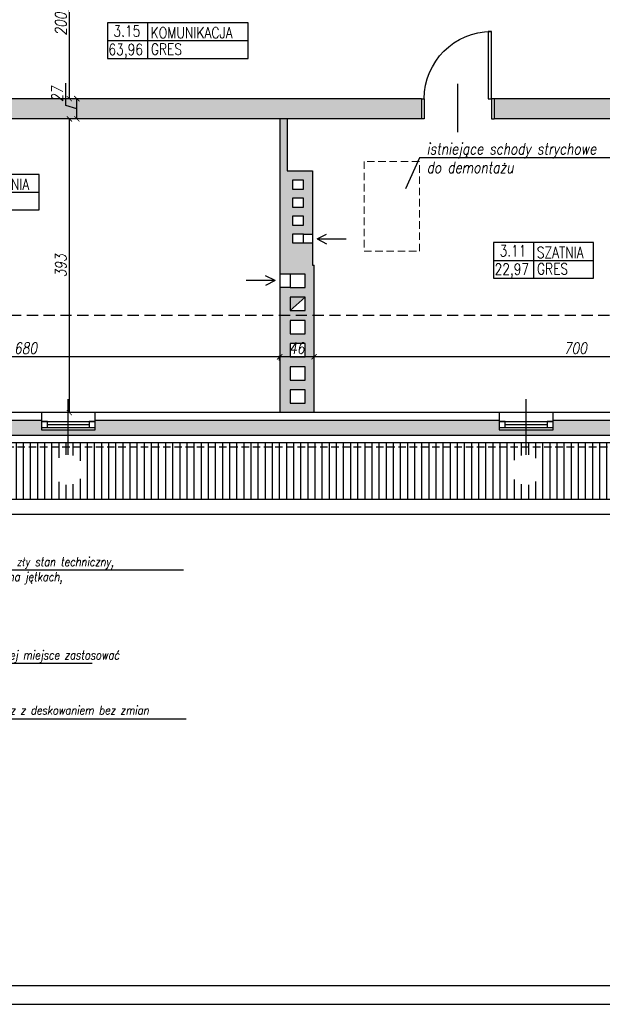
# Model space of a CAD drawing. Header units: millimetres. Extents: x 214604 to 222122, y 23717 to 26152.
# Tile 7 of 26: x 216612 to 217392, y 23735 to 25053. Entities that reach past the tile are written whole.
import ezdxf

# ---------------------------------------------------------------- set-up
doc = ezdxf.new("R2010")
doc.units = ezdxf.units.MM
doc.linetypes.add('DASHED', pattern=[0.75, 0.5, -0.25])
doc.linetypes.add('KROPKA2', pattern=[3.175, 0, -3.175])
for name, color, linetype in [('A_inwentaryzacja', 8, 'Continuous'), ('A_INWENTARYZACJA_KRESKI', 8, 'Continuous'), ('A_OPIS', 7, 'Continuous'), ('A_OPIS_ZMIANY', 2, 'Continuous'), ('A_WYMIARY', 143, 'Continuous')]:
    doc.layers.add(name, color=color, linetype=linetype)
doc.layers.add('A_WYBURZENIA', color=30, linetype='KROPKA2', lineweight=20)
doc.styles.add('ROMANS', font='romans.shx', dxfattribs={"width": 0.8, "oblique": 10})
doc.dimstyles.new('Kopia AGA1', dxfattribs={"dimtxt": 15, "dimasz": 7, "dimexe": 1.25, "dimexo": 0.625, "dimgap": 4, "dimtad": 1, "dimdec": 1, "dimtxsty": 'ROMANS', "dimblk": 'ARCHTICK', "dimcen": 20, "dimclrd": 256, "dimclrt": 7, "dimadec": 0, "dimazin": 0, "dimtfac": 1, "dimtdec": 1, "dimtmove": 1, "dimatfit": 3, "dimfxl": 5, "dimfxlon": 1, "dimarcsym": 0})

# ---------------------------------------------------------------- blocks, each defined once
blk = doc.blocks.new('*U7')
for p, q in [((0, 0), (0, -100)), ((900, 0), (900, -100))]:
    blk.add_line(p, q)
blk.add_lwpolyline([(0, 0), (0, 900), (43.75, 900), (43.75, 0)], close=True)
blk.add_arc((0, 0), 900, 0, 90)
blk = doc.blocks.new('strzałka')
for q in [(-15.7, -8.9), (-41.8, -15.4), (-15.7, -21.9)]:
    blk.add_line((-3, -15.4), q)
blk = doc.blocks.new('_ARCHTICK')
at = {"color": 0, "linetype": 'ByBlock', "const_width": 0.15}
blk.add_lwpolyline([(-0.5, -0.5), (0.5, 0.5)], dxfattribs=at)
blk = doc.blocks.new('*D24')
at = {"layer": 'A_WYMIARY', "color": 0, "lineweight": -2, "ltscale": 3, "transparency": 16777216}
for p, q in [((217006.5, 24596.6), (217006.5, 24602.8)), ((217706.5, 24596.6), (217706.5, 24602.8))]:
    blk.add_line(p, q, dxfattribs=at)
at = {"layer": 'A_WYMIARY', "lineweight": -2, "ltscale": 3, "transparency": 16777216}
blk.add_line((217706.5, 24601.6), (217006.5, 24601.6), dxfattribs=at)
at = {"layer": 'Defpoints', "color": 0, "ltscale": 3, "transparency": 16777216}
for p in [(217006.5, 24601.6), (217006.5, 24526.9), (217706.5, 24526.9)]:
    blk.add_point(p, dxfattribs=at)
at = {"layer": 'A_WYMIARY', "lineweight": -2, "ltscale": 3, "transparency": 16777216, "xscale": 7, "yscale": 7, "zscale": 7, "rotation": 180}
blk.add_blockref('_ARCHTICK', (217006.5, 24601.6), dxfattribs=at)
at = {"layer": 'A_WYMIARY', "lineweight": -2, "ltscale": 3, "transparency": 16777216, "xscale": 7, "yscale": 7, "zscale": 7}
blk.add_blockref('_ARCHTICK', (217706.5, 24601.6), dxfattribs=at)
at = {"layer": 'A_WYMIARY', "color": 7, "ltscale": 3, "transparency": 16777216, "insert": (217356.5, 24613.1), "char_height": 15, "attachment_point": 5, "style": 'ROMANS'}
blk.add_mtext('700', dxfattribs=at)
blk = doc.blocks.new('*D25')
at = {"layer": 'A_WYMIARY', "color": 0, "lineweight": -2, "ltscale": 3, "transparency": 16777216}
for p, q in [((216960.5, 24596.6), (216960.5, 24602.8)), ((217006.5, 24596.6), (217006.5, 24602.8))]:
    blk.add_line(p, q, dxfattribs=at)
at = {"layer": 'A_WYMIARY', "lineweight": -2, "ltscale": 3, "transparency": 16777216}
blk.add_line((217006.5, 24601.6), (216960.5, 24601.6), dxfattribs=at)
at = {"layer": 'Defpoints', "color": 0, "ltscale": 3, "transparency": 16777216}
for p in [(216960.5, 24601.6), (216960.5, 24526.9), (217006.5, 24526.9)]:
    blk.add_point(p, dxfattribs=at)
at = {"layer": 'A_WYMIARY', "lineweight": -2, "ltscale": 3, "transparency": 16777216, "xscale": 7, "yscale": 7, "zscale": 7, "rotation": 180}
blk.add_blockref('_ARCHTICK', (216960.5, 24601.6), dxfattribs=at)
at = {"layer": 'A_WYMIARY', "lineweight": -2, "ltscale": 3, "transparency": 16777216, "xscale": 7, "yscale": 7, "zscale": 7}
blk.add_blockref('_ARCHTICK', (217006.5, 24601.6), dxfattribs=at)
at = {"layer": 'A_WYMIARY', "color": 7, "ltscale": 3, "transparency": 16777216, "insert": (216983.5, 24613.1), "char_height": 15, "attachment_point": 5, "style": 'ROMANS'}
blk.add_mtext('46', dxfattribs=at)
blk = doc.blocks.new('*D26')
at = {"layer": 'A_WYMIARY', "color": 0, "lineweight": -2, "ltscale": 3, "transparency": 16777216}
for p, q in [((216280.5, 24596.6), (216280.5, 24602.8)), ((216960.5, 24596.6), (216960.5, 24602.8))]:
    blk.add_line(p, q, dxfattribs=at)
at = {"layer": 'A_WYMIARY', "lineweight": -2, "ltscale": 3, "transparency": 16777216}
blk.add_line((216960.5, 24601.6), (216280.5, 24601.6), dxfattribs=at)
at = {"layer": 'Defpoints', "color": 0, "ltscale": 3, "transparency": 16777216}
for p in [(216280.5, 24601.6), (216280.5, 24526.9), (216960.5, 24526.9)]:
    blk.add_point(p, dxfattribs=at)
at = {"layer": 'A_WYMIARY', "lineweight": -2, "ltscale": 3, "transparency": 16777216, "xscale": 7, "yscale": 7, "zscale": 7, "rotation": 180}
blk.add_blockref('_ARCHTICK', (216280.5, 24601.6), dxfattribs=at)
at = {"layer": 'A_WYMIARY', "lineweight": -2, "ltscale": 3, "transparency": 16777216, "xscale": 7, "yscale": 7, "zscale": 7}
blk.add_blockref('_ARCHTICK', (216960.5, 24601.6), dxfattribs=at)
at = {"layer": 'A_WYMIARY', "color": 7, "ltscale": 3, "transparency": 16777216, "insert": (216620.5, 24613.1), "char_height": 15, "attachment_point": 5, "style": 'ROMANS'}
blk.add_mtext('680', dxfattribs=at)
blk = doc.blocks.new('*D59')
at = {"layer": 'A_WYMIARY', "color": 0, "lineweight": -2, "ltscale": 3, "transparency": 16777216}
for p, q in [((216684, 24919.9), (216677.8, 24919.9)), ((216684, 24526.9), (216677.8, 24526.9))]:
    blk.add_line(p, q, dxfattribs=at)
at = {"layer": 'A_WYMIARY', "lineweight": -2, "ltscale": 3, "transparency": 16777216}
blk.add_line((216679, 24526.9), (216679, 24919.9), dxfattribs=at)
at = {"layer": 'Defpoints', "color": 0, "ltscale": 3, "transparency": 16777216}
for p in [(216679, 24919.9), (216970.5, 24919.9), (216960.5, 24526.9)]:
    blk.add_point(p, dxfattribs=at)
at = {"layer": 'A_WYMIARY', "lineweight": -2, "ltscale": 3, "transparency": 16777216, "xscale": 7, "yscale": 7, "zscale": 7}
for p, rotation in [((216679, 24919.9), 90), ((216679, 24526.9), 270)]:
    blk.add_blockref('_ARCHTICK', p, dxfattribs=dict(at, rotation=rotation))
at = {"layer": 'A_WYMIARY', "color": 7, "ltscale": 3, "transparency": 16777216, "insert": (216667.5, 24723.4), "char_height": 15, "attachment_point": 5, "rotation": 90, "style": 'ROMANS'}
blk.add_mtext('393', dxfattribs=at)
blk = doc.blocks.new('*D60')
at = {"layer": 'A_WYMIARY', "lineweight": -2, "ltscale": 3, "transparency": 16777216}
for p, q in [((216674.3, 24937.8), (216674.3, 24967.9)), ((216689, 24919.9), (216689, 24946.9)), ((216689, 24933.4), (216674.3, 24937.8))]:
    blk.add_line(p, q, dxfattribs=at)
at = {"layer": 'A_WYMIARY', "color": 0, "lineweight": -2, "ltscale": 3, "transparency": 16777216}
for p, q in [((216694, 24946.9), (216687.8, 24946.9)), ((216694, 24919.9), (216687.8, 24919.9))]:
    blk.add_line(p, q, dxfattribs=at)
at = {"layer": 'Defpoints', "color": 0, "ltscale": 3, "transparency": 16777216}
for p in [(216689, 24946.9), (217150.5, 24946.9), (216970.5, 24919.9)]:
    blk.add_point(p, dxfattribs=at)
at = {"layer": 'A_WYMIARY', "lineweight": -2, "ltscale": 3, "transparency": 16777216, "xscale": 7, "yscale": 7, "zscale": 7}
for p, rotation in [((216689, 24946.9), 90), ((216689, 24919.9), 270)]:
    blk.add_blockref('_ARCHTICK', p, dxfattribs=dict(at, rotation=rotation))
at = {"layer": 'A_WYMIARY', "color": 7, "ltscale": 3, "transparency": 16777216, "insert": (216662.8, 24952.8), "char_height": 15, "attachment_point": 5, "rotation": 90, "style": 'ROMANS'}
blk.add_mtext('27', dxfattribs=at)
blk = doc.blocks.new('*D61')
at = {"layer": 'A_WYMIARY', "color": 0, "lineweight": -2, "ltscale": 3, "transparency": 16777216}
for p, q in [((216674, 25146.9), (216680.3, 25146.9)), ((216684, 24946.9), (216677.8, 24946.9))]:
    blk.add_line(p, q, dxfattribs=at)
at = {"layer": 'A_WYMIARY', "lineweight": -2, "ltscale": 3, "transparency": 16777216}
blk.add_line((216679, 24946.9), (216679, 25146.9), dxfattribs=at)
at = {"layer": 'Defpoints', "color": 0, "ltscale": 3, "transparency": 16777216}
for p in [(216598.5, 25146.9), (216679, 25146.9), (217150.5, 24946.9)]:
    blk.add_point(p, dxfattribs=at)
at = {"layer": 'A_WYMIARY', "lineweight": -2, "ltscale": 3, "transparency": 16777216, "xscale": 7, "yscale": 7, "zscale": 7}
for p, rotation in [((216679, 25146.9), 90), ((216679, 24946.9), 270)]:
    blk.add_blockref('_ARCHTICK', p, dxfattribs=dict(at, rotation=rotation))
at = {"layer": 'A_WYMIARY', "color": 7, "ltscale": 3, "transparency": 16777216, "insert": (216667.5, 25046.9), "char_height": 15, "attachment_point": 5, "rotation": 90, "style": 'ROMANS'}
blk.add_mtext('200', dxfattribs=at)

msp = doc.modelspace()

# ---------------------------------------------------------------- hatches: boundary and pattern name
at = {"layer": 'A_inwentaryzacja', "ltscale": 3}
h = msp.add_hatch(color=256, dxfattribs=at)
h.dxf.hatch_style = 1
h.paths.add_polyline_path([(216994.52, 24681.37), (216974.52, 24681.37), (216974.52, 24663.37)])
h = msp.add_hatch(dxfattribs=at)
h.set_pattern_fill('ANSI31', color=256, scale=3, angle=45)
h.paths.add_polyline_path([(215757.23, 24450.34, -0.4142136), (215777.52, 24470.62), (215777.52, 24480.87), (215570.52, 24480.87), (215570.52, 24470.62, -0.4142136), (215590.8, 24450.34, -1), (215550.23, 24450.34, -0.4142136), (215570.52, 24470.62), (215570.52, 24480.87), (215371.52, 24480.87), (215301.52, 24410.87), (218393.52, 24410.87), (218463.52, 24480.87), (218184.52, 24480.87), (218184.52, 24470.62, -0.4142136), (218204.8, 24450.34, -1), (218164.23, 24450.34, -0.4142136), (218184.52, 24470.62), (218184.52, 24480.87), (217986.52, 24480.87), (217986.52, 24470.62, -0.4142136), (218006.8, 24450.34, -1), (217966.23, 24450.34, -0.4142136), (217986.52, 24470.62), (217986.52, 24480.87), (217581.52, 24480.87), (217581.52, 24470.62, -0.4142136), (217601.8, 24450.34, -1), (217561.23, 24450.34, -0.4142136), (217581.52, 24470.62), (217581.52, 24480.87), (217290.52, 24480.87), (217290.52, 24470.62, -0.4142136), (217310.8, 24450.34, -1), (217270.23, 24450.34, -0.4142136), (217290.52, 24470.62), (217290.52, 24480.87), (216677.52, 24480.87), (216677.52, 24470.62, -0.4142136), (216697.8, 24450.34, -1), (216657.23, 24450.34, -0.4142136), (216677.52, 24470.62), (216677.52, 24480.87), (216377.52, 24480.87), (216377.52, 24470.62, -0.4142136), (216397.8, 24450.34, -1), (216357.23, 24450.34, -0.4142136), (216377.52, 24470.62), (216377.52, 24480.87), (216079.52, 24480.87), (216079.52, 24470.62, -0.4142136), (216099.8, 24450.34, -1), (216059.23, 24450.34, -0.4142136), (216079.52, 24470.62), (216079.52, 24480.87), (215777.52, 24480.87), (215777.52, 24470.62, -0.4142136), (215797.8, 24450.34, -1)])
h.paths.add_polyline_path([(215570.52, 24486.87), (215377.52, 24486.87), (215371.52, 24480.87), (215570.52, 24480.87)])
h.paths.add_polyline_path([(215777.52, 24486.87), (215570.52, 24486.87), (215570.52, 24480.87), (215777.52, 24480.87)])
h.paths.add_polyline_path([(216079.52, 24486.87), (215777.52, 24486.87), (215777.52, 24480.87), (216079.52, 24480.87)])
h.paths.add_polyline_path([(216377.52, 24486.87), (216079.52, 24486.87), (216079.52, 24480.87), (216377.52, 24480.87)])
h.paths.add_polyline_path([(216677.52, 24486.87), (216377.52, 24486.87), (216377.52, 24480.87), (216677.52, 24480.87)])
h.paths.add_polyline_path([(217290.52, 24486.87), (216677.52, 24486.87), (216677.52, 24480.87), (217290.52, 24480.87)])
h.paths.add_polyline_path([(217581.52, 24486.87), (217290.52, 24486.87), (217290.52, 24480.87), (217581.52, 24480.87)])
h.paths.add_polyline_path([(217986.52, 24486.87), (217581.52, 24486.87), (217581.52, 24480.87), (217986.52, 24480.87)])
h.paths.add_polyline_path([(218184.52, 24486.87), (217986.52, 24486.87), (217986.52, 24480.87), (218184.52, 24480.87)])
h.paths.add_polyline_path([(218469.52, 24486.87), (218184.52, 24486.87), (218184.52, 24480.87), (218463.52, 24480.87)])
at = {"layer": 'A_INWENTARYZACJA_KRESKI', "ltscale": 3}
h = msp.add_hatch(color=256, dxfattribs=at)
h.dxf.hatch_style = 1
h.paths.add_polyline_path([(217150.52, 24946.87), (216557.02, 24946.87), (216557.02, 24936.87), (216557.02, 24919.87), (216560.52, 24919.87), (216970.52, 24919.87), (217150.52, 24919.87)])
h = msp.add_hatch(color=256, dxfattribs=at)
h.dxf.hatch_style = 1
h.paths.add_polyline_path([(217716.52, 24946.87), (217247.52, 24946.87), (217247.52, 24919.87), (217716.52, 24919.87)])
h = msp.add_hatch(color=256, dxfattribs=at)
h.dxf.hatch_style = 1
h.paths.add_polyline_path([(217004.52, 24753.87), (216992.52, 24753.87), (216977.52, 24753.87), (216977.52, 24765.87), (216992.52, 24765.87), (217004.52, 24765.87), (217004.52, 24850.37), (216970.52, 24850.37), (216970.52, 24919.87), (216960.52, 24919.87), (216960.52, 24712.37), (216974.52, 24712.37), (216994.52, 24712.37), (216994.52, 24694.37), (216974.52, 24694.37), (216960.52, 24694.37), (216960.52, 24656.87), (217006.52, 24656.87), (217006.52, 24724.37), (217004.52, 24724.37)])
h.paths.add_polyline_path([(216977.52, 24777.87), (216977.52, 24789.87), (216992.52, 24789.87), (216992.52, 24777.87)], flags=16)
h.paths.add_polyline_path([(216994.52, 24681.37), (216994.52, 24663.37), (216974.52, 24663.37), (216974.52, 24681.37)], flags=16)
h.paths.add_polyline_path([(216977.52, 24801.87), (216977.52, 24813.87), (216992.52, 24813.87), (216992.52, 24801.87)], flags=16)
h.paths.add_polyline_path([(216977.52, 24825.87), (216977.52, 24837.87), (216992.52, 24837.87), (216992.52, 24825.87)], flags=16)
h.paths.add_polyline_path([(217006.52, 24656.87), (216960.52, 24656.87), (216960.52, 24526.87), (217006.52, 24526.87)])
h.paths.add_polyline_path([(216974.52, 24632.37), (216974.52, 24650.37), (216994.52, 24650.37), (216994.52, 24632.37)], flags=16)
h.paths.add_polyline_path([(216974.52, 24619.37), (216994.52, 24619.37), (216994.52, 24601.37), (216974.52, 24601.37)], flags=16)
h.paths.add_polyline_path([(216974.52, 24588.37), (216994.52, 24588.37), (216994.52, 24570.37), (216974.52, 24570.37)], flags=16)
h.paths.add_polyline_path([(216974.52, 24557.37), (216994.52, 24557.37), (216994.52, 24539.37), (216974.52, 24539.37)], flags=16)
h = msp.add_hatch(color=256, dxfattribs=at)
h.dxf.hatch_style = 1
h.paths.add_polyline_path([(215534.52, 24516.87), (215407.52, 24516.87), (215387.52, 24496.87), (215570.52, 24496.87), (215570.52, 24503.87), (215534.52, 24503.87)])
h.paths.add_polyline_path([(215777.52, 24503.87), (215741.52, 24503.87), (215741.52, 24516.87), (215606.52, 24516.87), (215606.52, 24503.87), (215570.52, 24503.87), (215570.52, 24496.87), (215777.52, 24496.87)])
h.paths.add_polyline_path([(216079.52, 24503.87), (216043.52, 24503.87), (216043.52, 24516.87), (215813.52, 24516.87), (215813.52, 24503.87), (215777.52, 24503.87), (215777.52, 24496.87), (216079.52, 24496.87)])
h.paths.add_polyline_path([(216341.52, 24516.87), (216115.52, 24516.87), (216115.52, 24503.87), (216079.52, 24503.87), (216079.52, 24496.87), (216377.52, 24496.87), (216377.52, 24503.87), (216341.52, 24503.87)])
h.paths.add_polyline_path([(216641.52, 24516.87), (216413.52, 24516.87), (216413.52, 24503.87), (216377.52, 24503.87), (216377.52, 24496.87), (216677.52, 24496.87), (216677.52, 24503.87), (216641.52, 24503.87)])
h = msp.add_hatch(color=256, dxfattribs=at)
h.dxf.hatch_style = 1
h.paths.add_polyline_path([(217254.52, 24516.87), (216713.52, 24516.87), (216713.52, 24503.87), (216677.52, 24503.87), (216677.52, 24496.87), (217290.52, 24496.87), (217290.52, 24503.87), (217254.52, 24503.87)])
h.paths.add_polyline_path([(217545.52, 24516.87), (217326.52, 24516.87), (217326.52, 24503.87), (217290.52, 24503.87), (217290.52, 24496.87), (217581.52, 24496.87), (217581.52, 24503.87), (217545.52, 24503.87)])
h.paths.add_polyline_path([(217950.52, 24516.87), (217617.52, 24516.87), (217617.52, 24503.87), (217581.52, 24503.87), (217581.52, 24496.87), (217986.52, 24496.87), (217986.52, 24503.87), (217950.52, 24503.87)])
h.paths.add_polyline_path([(218148.52, 24516.87), (218022.52, 24516.87), (218022.52, 24503.87), (217986.52, 24503.87), (217986.52, 24496.87), (218184.52, 24496.87), (218184.52, 24503.87), (218148.52, 24503.87)])
h.paths.add_polyline_path([(218499.52, 24516.87), (218220.52, 24516.87), (218220.52, 24503.87), (218184.52, 24503.87), (218184.52, 24496.87), (218479.52, 24496.87), (218479.52, 24480.87), (218499.52, 24480.87)])

# ---------------------------------------------------------------- linework, layer by layer
at = {"layer": 'A_inwentaryzacja', "ltscale": 3}
for p, q in [((217199.02, 24902.22), (217199.02, 24966.65)), ((217150.52, 24946.87), (216553.52, 24946.87)), ((217150.52, 24946.87), (217150.52, 24919.87)), ((217716.52, 24946.87), (217247.52, 24946.87)), ((217247.52, 24946.87), (217247.52, 24919.87)), ((217247.52, 24946.87), (217247.52, 24919.87)), ((216970.52, 24919.87), (216553.52, 24919.87)), ((216960.52, 24919.87), (216960.52, 24526.87)), ((217150.52, 24919.87), (216970.52, 24919.87)), ((216970.52, 24919.87), (216970.52, 24850.37)), ((217716.52, 24919.87), (217247.52, 24919.87)), ((216970.52, 24850.37), (217004.52, 24850.37)), ((217004.52, 24850.37), (217004.52, 24724.37)), ((216992.52, 24765.87), (217004.52, 24765.87)), ((216992.52, 24753.87), (217004.52, 24753.87)), ((217004.52, 24724.37), (217006.52, 24724.37)), ((217006.52, 24526.87), (217006.52, 24724.37)), ((216974.52, 24712.37), (216960.52, 24712.37)), ((216974.52, 24694.37), (216960.52, 24694.37)), ((216974.52, 24663.37), (216994.52, 24681.37)), ((216677.52, 24470.62), (216677.52, 24544.92)), ((217290.52, 24470.62), (217290.52, 24544.92)), ((220155.52, 24526.87), (215417.52, 24526.87)), ((216641.52, 24526.87), (216641.52, 24503.87)), ((216713.52, 24503.87), (216713.52, 24526.87)), ((217254.52, 24526.87), (217254.52, 24503.87)), ((217326.52, 24503.87), (217326.52, 24526.87)), ((216413.52, 24516.87), (216641.52, 24516.87)), ((216641.52, 24514.87), (216713.52, 24514.87)), ((216641.52, 24506.87), (216713.52, 24506.87)), ((216641.52, 24503.87), (216713.52, 24503.87)), ((216649.52, 24510.87), (216705.52, 24510.87)), ((216713.52, 24516.87), (217254.52, 24516.87)), ((217254.52, 24514.87), (217326.52, 24514.87)), ((217254.52, 24506.87), (217326.52, 24506.87)), ((217254.52, 24503.87), (217326.52, 24503.87)), ((217262.52, 24510.87), (217318.52, 24510.87)), ((217326.52, 24516.87), (217545.52, 24516.87)), ((215387.52, 24496.87), (218479.52, 24496.87)), ((215377.52, 24486.87), (218469.52, 24486.87)), ((218509.52, 24410.87), (215301.52, 24410.87)), ((215281.52, 24390.87), (218469.52, 24390.87))]:
    msp.add_line(p, q, dxfattribs=at)
at = {"layer": 'A_inwentaryzacja', "linetype": 'DASHED', "ltscale": 30}
msp.add_line((218639.52, 24656.87), (215547.52, 24656.87), dxfattribs=at)
at = {"layer": 'A_inwentaryzacja', "linetype": 'DASHED', "ltscale": 20}
msp.add_line((218509.52, 24480.87), (215371.52, 24480.87), dxfattribs=at)
at = {"layer": 'A_inwentaryzacja', "ltscale": 3}
for points in [[(217150.52, 24946.87), (217154.02, 24946.87), (217154.02, 24919.87), (217150.52, 24919.87)], [(217247.52, 24946.87), (217244.02, 24946.87), (217244.02, 24919.87), (217247.52, 24919.87)]]:
    msp.add_lwpolyline(points, dxfattribs=at)
for points in [[(216992.52, 24825.87), (216992.52, 24837.87), (216977.52, 24837.87), (216977.52, 24825.87)], [(216992.52, 24801.87), (216992.52, 24813.87), (216977.52, 24813.87), (216977.52, 24801.87)], [(216992.52, 24777.87), (216992.52, 24789.87), (216977.52, 24789.87), (216977.52, 24777.87)], [(216992.52, 24753.87), (216992.52, 24765.87), (216977.52, 24765.87), (216977.52, 24753.87)], [(216974.52, 24694.37), (216994.52, 24694.37), (216994.52, 24712.37), (216974.52, 24712.37)], [(216974.52, 24663.37), (216994.52, 24663.37), (216994.52, 24681.37), (216974.52, 24681.37)], [(216974.52, 24632.37), (216994.52, 24632.37), (216994.52, 24650.37), (216974.52, 24650.37)], [(216974.52, 24601.37), (216994.52, 24601.37), (216994.52, 24619.37), (216974.52, 24619.37)], [(216974.52, 24570.37), (216994.52, 24570.37), (216994.52, 24588.37), (216974.52, 24588.37)], [(216974.52, 24539.37), (216994.52, 24539.37), (216994.52, 24557.37), (216974.52, 24557.37)], [(216649.52, 24514.87), (216641.52, 24514.87), (216641.52, 24506.87), (216649.52, 24506.87)], [(216713.52, 24514.87), (216705.52, 24514.87), (216705.52, 24506.87), (216713.52, 24506.87)], [(217262.52, 24514.87), (217254.52, 24514.87), (217254.52, 24506.87), (217262.52, 24506.87)], [(217326.52, 24514.87), (217318.52, 24514.87), (217318.52, 24506.87), (217326.52, 24506.87)]]:
    msp.add_lwpolyline(points, close=True, dxfattribs=at)
at = {"layer": 'A_OPIS', "ltscale": 3}
msp.add_lwpolyline([(214910.74, 25835.22), (214910.74, 23735.22), (220410.74, 23735.22), (220410.74, 25835.22), (214910.74, 25835.22)], dxfattribs=at)
msp.add_lwpolyline([(215085.74, 25810.22), (215085.74, 23760.22), (220385.74, 23760.22), (220385.74, 25810.22)], close=True, dxfattribs=at)
at = {"layer": 'A_OPIS_ZMIANY', "ltscale": 5}
for p, q in [((216783.51, 25048.4), (216783.51, 25000.9)), ((216730.11, 25024.65), (216918.5, 25024.65)), ((216504.93, 24821.77), (216638.74, 24821.77)), ((217300.36, 24754.4), (217300.36, 24706.9)), ((217246.97, 24730.65), (217380.77, 24730.65))]:
    msp.add_line(p, q, dxfattribs=at)
for points in [[(216730.11, 25000.9), (216918.5, 25000.9), (216918.5, 25048.4), (216730.11, 25048.4)], [(216504.93, 24798.02), (216638.74, 24798.02), (216638.74, 24845.52), (216504.93, 24845.52)], [(217246.97, 24706.9), (217380.77, 24706.9), (217380.77, 24754.4), (217246.97, 24754.4)]]:
    msp.add_lwpolyline(points, close=True, dxfattribs=at)
at = {"layer": 'A_OPIS_ZMIANY', "ltscale": 3}
for points in [[(217420.59, 24867.75), (217147.67, 24867.75), (217129.09, 24826.2)], [(216831.9, 24315.9), (216209.62, 24315.9), (216075.08, 24160.91)], [(216709.48, 24191.21), (216342.72, 24191.21), (216302.11, 24120.87)], [(216835.49, 24116.93), (216468.73, 24116.93), (216428.12, 24078.12)]]:
    msp.add_lwpolyline(points, dxfattribs=at)
at = {"layer": 'A_WYBURZENIA', "linetype": 'DASHED', "ltscale": 20}
msp.add_lwpolyline([(217073.52, 24742.87), (217147.52, 24742.87), (217147.52, 24862.87), (217073.52, 24862.87)], close=True, dxfattribs=at)

# ---------------------------------------------------------------- block references
at = {"layer": 'A_inwentaryzacja', "ltscale": 3, "xscale": -0.1, "yscale": 0.1, "zscale": 0.1}
msp.add_blockref('*U7', (217244.02, 24946.87), dxfattribs=at)
at = {"layer": 'A_inwentaryzacja', "ltscale": 3, "rotation": 180}
msp.add_blockref('strzałka', (217007.59, 24743.93), dxfattribs=at)
at = {"layer": 'A_inwentaryzacja', "ltscale": 3, "xscale": -1, "rotation": 180}
msp.add_blockref('strzałka', (216957.43, 24688.07), dxfattribs=at)

# ---------------------------------------------------------------- texts
at = {"layer": 'A_OPIS_ZMIANY', "ltscale": 5, "style": 'ROMANS', "width": 0.8}
for s, p in [('3.15', (216737.98, 25029.94)), ('KOMUNIKACJA', (216787.9, 25027.72)), ('63,96', (216731.31, 25005.37)), ('GRES', (216788.14, 25005.66)), ('SZATNIA', (216562.72, 24824.84)), ('3.11', (217254.83, 24735.95)), ('SZATNIA', (217304.75, 24733.73)), ('22,97', (217248.17, 24711.38)), ('GRES', (217305, 24711.67))]:
    msp.add_text(s, height=15, dxfattribs=at).set_placement(p)
at = {"layer": 'A_OPIS_ZMIANY', "ltscale": 5, "attachment_point": 1, "style": 'ROMANS'}
for s, width, insert, char_height in [('istniejące schody strychowe \\Pdo demontażu', 321.5653, (217157.46, 24887.45), 15), ('1. istniejący pomost na jętkach zdemontować z uwagi na zły stan techniczny,\\P2. zdemontować paroizolację oraz warstwy termoizolacji na jętkach,\\P3. wzmocnić elementy więźby zgodnie z ekspertyzą,\\P4. zamontować nową paroizolację,\\P5. rozłożyć wełnę mineralną o łącznej grubości 30cm,\\P6. zamontować nowy pomost ', 596.0341, (216221.56, 24333.31), 12), ('istniejącą płytę gk zdemontować; w jej miejsce zastosować obudowę z gkf EI30', 448.9942, (216354.66, 24208.62), 12), ('pokrycie dachu wraz z deskowaniem bez zmian \\P(jest po remoncie)', 448.9942, (216473.09, 24134.76), 12)]:
    msp.add_mtext_dynamic_manual_height_columns(s, width=width, gutter_width=75, heights=[0], dxfattribs=dict(at, insert=insert, char_height=char_height))

# ---------------------------------------------------------------- dimensions: what is measured, and where the dimension line sits
at = {"layer": 'A_WYMIARY', "ltscale": 3}
for base, p1, p2, picture, middle in [((216679.03, 25146.87), (217150.52, 24946.87), (216598.52, 25146.87), '*D61', (216667.53, 25046.87)), ((216689.03, 24946.87), (216970.52, 24919.87), (217150.52, 24946.87), '*D60', (216662.78, 24941.8)), ((216679.03, 24919.87), (216960.52, 24526.87), (216970.52, 24919.87), '*D59', (216667.53, 24723.37))]:
    dim = msp.add_linear_dim(base=base, p1=p1, p2=p2, angle=90, dimstyle='Kopia AGA1', dxfattribs=at)
    dim.commit()
    dim.dimension.update_dxf_attribs({"geometry": picture, "text_midpoint": middle})
for base, p1, p2, picture, middle in [((216280.52, 24601.59), (216960.52, 24526.87), (216280.52, 24526.87), '*D26', (216620.52, 24613.09)), ((216960.52, 24601.59), (217006.52, 24526.87), (216960.52, 24526.87), '*D25', (216983.52, 24613.09)), ((217006.52, 24601.59), (217706.52, 24526.87), (217006.52, 24526.87), '*D24', (217356.52, 24613.09))]:
    dim = msp.add_linear_dim(base=base, p1=p1, p2=p2, dimstyle='Kopia AGA1', dxfattribs=at)
    dim.commit()
    dim.dimension.update_dxf_attribs({"geometry": picture, "text_midpoint": middle})

doc.saveas('drawing.dxf')
